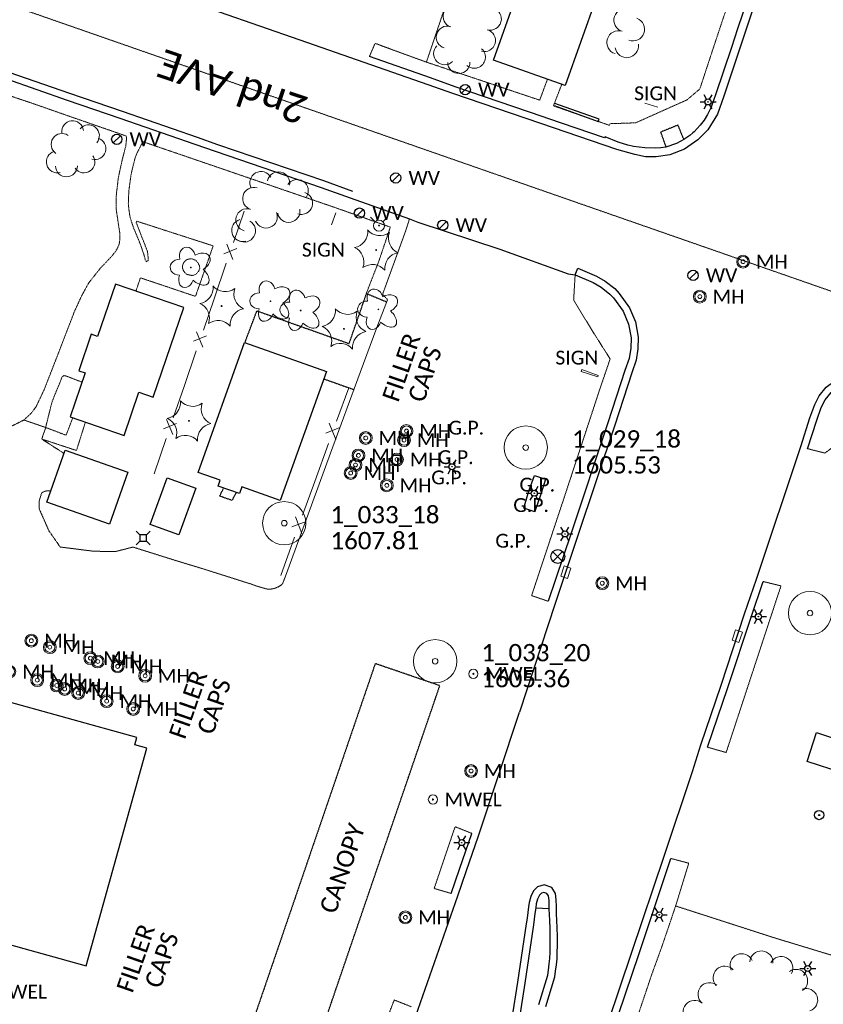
# Model space of a CAD drawing. Extents: x 386237 to 390135, y 96958 to 113752.
# Tile 18 of 116: x 387434 to 387712, y 98474 to 98815. Entities that reach past the tile are written whole.
import ezdxf
from ezdxf.enums import TextEntityAlignment as Align

# ---------------------------------------------------------------- set-up
doc = ezdxf.new("R2010")
doc.units = 0
doc.header["$MEASUREMENT"] = 0
doc.linetypes.add('Wisdot3', pattern=[0.1875, 0.125, -0.0625])
doc.linetypes.add('Wisdot5', pattern=[0.1, 0.05, -0.05])
for name, color, linetype, lineweight in [('E_BLD', 231, 'Continuous', 25), ('E_BLD_HvyDash', 231, 'Wisdot3', 25), ('E_BLD_Name', 231, 'Continuous', 18), ('E_DRN', 41, 'Continuous', 18), ('E_DRN_Grate', 171, 'Continuous', 18), ('E_DWY', 51, 'Wisdot3', 18), ('E_LAND_Vegetation', 81, 'Continuous', 18), ('E_LTG', 21, 'Continuous', 25), ('E_MAP_Limits', 81, 'Wisdot3', 18), ('E_MAP_PassPoints', 41, 'Continuous', 18), ('E_MISCPROP_HvyDash', 231, 'Wisdot3', 25), ('E_MISCPROP_Railing', 31, 'Continuous', 18), ('E_MISCPROP_Solid', 231, 'Continuous', 18), ('E_MISCPROP_Well', 131, 'Continuous', 18), ('E_PATH_Sidewalk', 51, 'Wisdot5', 18), ('E_RDWY', 21, 'Continuous', 25), ('E_RDWY_AsphConc', 201, 'Continuous', 25), ('E_RDWY_C_and_G', 21, 'Continuous', 25), ('E_RDWY_Name', 21, 'Continuous', 18), ('E_SGN', 21, 'Continuous', 18), ('E_SIG', 171, 'Continuous', 30), ('E_UTL_AG_Bold', 31, 'Continuous', 25), ('E_UTL_EGuyWire', 201, 'Continuous', 25), ('E_UTL_MH', 31, 'Continuous', 18), ('E_UTL_W', 171, 'Continuous', 25), ('E_UTL_WHydrant', 131, 'Continuous', 18), ('E_WAL', 41, 'Continuous', 25)]:
    doc.layers.add(name, color=color, linetype=linetype, lineweight=lineweight)
doc.styles.add('CalibriLight', font='calibril.ttf')
doc.styles.add('Style-simplex', font='simplex.shx')

# ---------------------------------------------------------------- blocks, each defined once
blk = doc.blocks.new('PP')
at = {"layer": 'E_MAP_PassPoints', "lineweight": 0}
for radius in [7.5, 0.96]:
    blk.add_circle((0, 0), radius, dxfattribs=at)
blk = doc.blocks.new('PP_2')
at = {"layer": 'E_MAP_PassPoints', "lineweight": 0}
for radius in [7.5, 0.96]:
    blk.add_circle((0, 0), radius, dxfattribs=at)
blk = doc.blocks.new('GP')
at = {"color": 0, "linetype": 'ByBlock', "lineweight": -2, "transparency": 16777216, "style": 'CalibriLight'}
blk.add_text('G.P.', height=12, dxfattribs=at).set_placement((0, 0), align=Align.MIDDLE_CENTER)
blk = doc.blocks.new('GUY')
at = {"color": 0, "linetype": 'ByBlock', "lineweight": -2, "transparency": 16777216}
for radius in [4, 0.5]:
    blk.add_circle((0, 0), radius, dxfattribs=at)
at = {"color": 0, "linetype": 'ByBlock', "lineweight": -2, "transparency": 16777216, "style": 'CalibriLight'}
blk.add_text('GUY', height=12, dxfattribs=at).set_placement((10, 0), align=Align.MIDDLE_LEFT)
blk = doc.blocks.new('HYD')
at = {"color": 0, "linetype": 'ByBlock', "lineweight": -2, "transparency": 16777216}
for p, q in [((-3.84, 3.84), (-8.32, 8.32)), ((3.84, 3.84), (8.32, 8.32))]:
    blk.add_line(p, q, dxfattribs=at)
for radius in [5.48, 0.42]:
    blk.add_circle((0, 0), radius, dxfattribs=at)
blk = doc.blocks.new('INLET')
at = {"color": 0, "linetype": 'ByBlock', "lineweight": -2, "transparency": 16777216, "flags": 128}
blk.add_lwpolyline([(-7.5, 10), (7.5, 10), (7.5, 0), (-7.5, 0)], close=True, dxfattribs=at)
blk = doc.blocks.new('LPOL')
at = {"color": 0, "linetype": 'ByBlock', "lineweight": -2, "transparency": 16777216}
for p, q in [((-4, 0), (-1.5, 0)), ((-0.75, 1.3), (-2, 3.46)), ((0.75, 1.3), (2, 3.46)), ((1.5, 0), (4, 0)), ((-2, -3.46), (-0.75, -1.3)), ((2, -3.46), (0.75, -1.3))]:
    blk.add_line(p, q, dxfattribs=at)
for radius in [1.5, 1.5, 1.5, 0.125]:
    blk.add_circle((0, 0), radius, dxfattribs=at)
blk = doc.blocks.new('MH')
at = {"color": 0, "linetype": 'ByBlock', "lineweight": -2, "transparency": 16777216}
for radius in [5, 4, 1.5]:
    blk.add_circle((0, 0), radius, dxfattribs=at)
at = {"color": 0, "linetype": 'ByBlock', "lineweight": -2, "transparency": 16777216, "style": 'CalibriLight'}
blk.add_text('MH', height=10.8, dxfattribs=at).set_placement((10, 0), align=Align.MIDDLE_LEFT)
blk = doc.blocks.new('MWEL')
at = {"color": 0, "linetype": 'ByBlock', "lineweight": -2, "transparency": 16777216}
for radius in [4, 0.5]:
    blk.add_circle((0, 0), radius, dxfattribs=at)
at = {"color": 0, "linetype": 'ByBlock', "lineweight": -2, "transparency": 16777216, "style": 'CalibriLight'}
blk.add_text('MWEL', height=12, dxfattribs=at).set_placement((10, 0), align=Align.MIDDLE_LEFT)
blk = doc.blocks.new('PBX')
at = {"color": 0, "linetype": 'ByBlock', "lineweight": -2, "transparency": 16777216}
for p, q in [((4.9, 5.1), (-5.1, -5.1)), ((-5.1, 5), (5, -5.2))]:
    blk.add_line(p, q, dxfattribs=at)
blk.add_circle((0, 0), 7.21, dxfattribs=at)
blk = doc.blocks.new('PED')
at = {"color": 0, "linetype": 'ByBlock', "lineweight": -2, "transparency": 16777216}
for p, q in [((-2.5, 2.5), (-5.33, 5.33)), ((2.5, 2.5), (5.33, 5.33)), ((-2.5, -2.5), (-5.33, -5.33)), ((2.5, -2.5), (5.33, -5.33))]:
    blk.add_line(p, q, dxfattribs=at)
at = {"color": 0, "linetype": 'ByBlock', "lineweight": -2, "transparency": 16777216, "flags": 128}
blk.add_lwpolyline([(-2.5, -2.5), (2.5, -2.5), (2.5, 2.5), (-2.5, 2.5)], close=True, dxfattribs=at)
blk = doc.blocks.new('CTRE')
at = {"color": 0, "linetype": 'ByBlock', "lineweight": -2, "transparency": 16777216}
blk.add_circle((0, 0), 0.223, dxfattribs=at)
for centre, start, end in [((-11.97, 8.96), 280.2067, 5.9716), ((1.81, 14.92), 220.2113, 305.9762), ((13.83, 5.89), 160.2113, 245.9762), ((-13.83, -5.9), 340.2113, 65.9762), ((-1.81, -14.93), 40.2113, 125.9762)]:
    blk.add_arc(centre, 7.87, start, end, dxfattribs=at)
at = {"color": 0, "linetype": 'ByBlock', "lineweight": -2, "transparency": 16777216, "extrusion": (0, 0, -1)}
blk.add_arc((-12.03, -9.04), 7.87, 354.0728, 79.7489, dxfattribs=at)
blk = doc.blocks.new('SIGN')
at = {"color": 0, "linetype": 'ByBlock', "lineweight": -2, "transparency": 16777216, "style": 'CalibriLight'}
blk.add_text('SIGN', height=12, dxfattribs=at).set_placement((0, 0), align=Align.MIDDLE_CENTER)
blk = doc.blocks.new('DTRE')
at = {"color": 0, "linetype": 'ByBlock', "lineweight": -2, "transparency": 16777216}
blk.add_circle((-0.18, 0), 0.183, dxfattribs=at)
for centre, major_axis, ratio in [((-1.87, 5.32), (1.36, -4.98), 0.782863), ((4.06, 2.74), (-5.27, -2.93), 0.691916), ((-5.87, 0.15), (4.93, -0.12), 0.832022), ((-2.49, -5.24), (1.8, 4.86), 0.716896), ((3.54, -3.71), (-5.01, 4.58), 0.560249)]:
    blk.add_ellipse(centre, major_axis=major_axis, ratio=ratio, start_param=1.570796, end_param=4.712389, dxfattribs=at)
blk = doc.blocks.new('WV')
at = {"color": 0, "linetype": 'ByBlock', "lineweight": -2, "transparency": 16777216}
blk.add_line((-2.83, -2.83), (2.83, 2.83), dxfattribs=at)
blk.add_circle((0, 0), 4, dxfattribs=at)
at = {"color": 0, "linetype": 'ByBlock', "lineweight": -2, "transparency": 16777216, "style": 'CalibriLight'}
blk.add_text('WV', height=10.8, dxfattribs=at).set_placement((10, 0), align=Align.MIDDLE_LEFT)

msp = doc.modelspace()

# ---------------------------------------------------------------- linework, layer by layer
at = {"layer": 'E_BLD'}
for p, q in [((387598.17, 98800.83), (387619.38, 98860.36)), ((387641.7, 98844.6), (387622.97, 98792)), ((387622.97, 98792), (387598.17, 98800.83)), ((387598.17, 98800.83), (387598.17, 98800.83)), ((387622.97, 98792), (387622.97, 98792)), ((387467.2, 98723.21), (387460.99, 98705.08)), ((387490.95, 98715.09), (387467.2, 98723.21)), ((387480.33, 98684.03), (387490.95, 98715.09)), ((387458.84, 98705.82), (387454.53, 98693.23)), ((387460.99, 98705.08), (387458.84, 98705.82)), ((387495.89, 98657.98), (387511.97, 98703.04)), ((387511.97, 98703.04), (387540.28, 98692.94)), ((387454.53, 98693.23), (387456.8, 98692.46)), ((387540.28, 98692.94), (387524.34, 98648.26)), ((387456.8, 98692.46), (387451.59, 98677.22)), ((387470.27, 98670.83), (387475.37, 98685.73)), ((387475.37, 98685.73), (387480.33, 98684.03)), ((387451.59, 98677.22), (387470.27, 98670.83)), ((387443.46, 98647.67), (387449.78, 98665.69)), ((387449.78, 98665.69), (387471.54, 98658.06)), ((387471.54, 98658.06), (387465.22, 98640.04)), ((387479.3, 98640), (387485.12, 98656.15)), ((387485.12, 98656.15), (387495.06, 98652.57)), ((387503.5, 98655.26), (387495.89, 98657.98)), ((387495.06, 98652.57), (387489.24, 98636.42)), ((387502.8, 98653.28), (387503.5, 98655.26)), ((387510.18, 98650.65), (387502.8, 98653.28)), ((387511.02, 98653.01), (387510.18, 98650.65)), ((387524.34, 98648.26), (387511.02, 98653.01)), ((387465.22, 98640.04), (387443.46, 98647.67)), ((387489.24, 98636.42), (387479.3, 98640)), ((387474.66, 98566.11), (387425.14, 98579.87)), ((387706.86, 98557.89), (387710.08, 98567.86)), ((387710.08, 98567.86), (387722.17, 98563.95)), ((387473.98, 98563.65), (387474.66, 98566.11)), ((387478.05, 98562.52), (387473.98, 98563.65)), ((387457.1, 98487.08), (387478.05, 98562.52)), ((387718.94, 98553.97), (387706.86, 98557.89)), ((387405.82, 98501.33), (387457.1, 98487.08))]:
    msp.add_line(p, q, dxfattribs=at)
at = {"layer": 'E_BLD_HvyDash', "flags": 128}
for points in [[(387662.08, 98778.28), (387656.07, 98775.86)], [(387664.13, 98773.26), (387662.08, 98778.28)], [(387656.07, 98775.86), (387657.88, 98770.69)]]:
    msp.add_lwpolyline(points, dxfattribs=at)
at = {"layer": 'E_DWY', "flags": 128}
for points in [[(387555.17, 98802.01), (387557.16, 98806.6), (387574.94, 98800.1), (387616.63, 98923.69), (387619.02, 98929.88), (387621.55, 98933.98), (387623.09, 98935.22), (387623.62, 98935.21), (387629.03, 98933.42), (387636.86, 98952.33)], [(387561.51, 98717.8), (387559.76, 98719.69), (387567.63, 98741.26), (387569.07, 98745.79)], [(387617.16, 98613.34), (387611.37, 98615.32), (387622.84, 98649.85), (387634.97, 98686.76), (387638.57, 98697.29), (387632.04, 98707.61), (387625.93, 98717.68), (387626.45, 98726.38)], [(387736.77, 98687.36), (387734.87, 98681.01), (387712.97, 98664.69), (387706.95, 98666.2)], [(387449.39, 98664.58), (387441.7, 98669.55), (387443.09, 98673.54), (387435.52, 98676.14), (387430.26, 98673.51), (387424.65, 98674.61), (387412.22, 98678.73), (387403.69, 98654.48), (387401.82, 98649.78), (387400.61, 98647.64)], [(387526.13, 98622.07), (387525.14, 98619.45), (387524.59, 98618.94), (387523.44, 98618.26), (387522.2, 98617.77), (387520.84, 98617.53), (387519.61, 98617.61), (387517.98, 98618.08), (387515.95, 98618.68), (387514.14, 98619.34), (387512.11, 98619.96), (387510.08, 98620.63), (387497.44, 98624.63), (387486.91, 98627.83), (387473.29, 98632.13), (387467.23, 98630.56), (387459.6, 98630.69), (387448.1, 98632.15), (387444.21, 98637.72), (387440.78, 98645.46), (387440.84, 98648.14), (387441.65, 98650.86), (387442.15, 98651.19), (387443.21, 98651.57), (387444.49, 98651.57), (387444.82, 98651.54)], [(387691.63, 98620.18), (387697.74, 98618.69), (387678.75, 98560.97), (387672.3, 98562.8)], [(387590.63, 98532.97), (387584.87, 98535.25), (387577.62, 98513.88), (387583.49, 98512.16)], [(387659.63, 98524.28), (387665.8, 98522.63), (387661.26, 98507.82), (387695.19, 98496.86), (387719.44, 98489.49), (387734.28, 98484.32)], [(387569.7, 98472.9), (387563.79, 98475.25), (387551.37, 98443.06), (387547.16, 98444.61), (387544.08, 98436.74), (387535.07, 98432.85), (387530.84, 98433.84), (387522.86, 98436.71), (387518.29, 98425.46)]]:
    msp.add_lwpolyline(points, dxfattribs=at)
at = {"layer": 'E_LAND_Vegetation'}
for centre, radius, start, end in [((387584.55, 98815.93), 3.86, 69.7204, 249.7204), ((387597.04, 98815.05), 3.86, 254.625, 74.625), ((387643.93, 98814.63), 4.05, 72.4627, 252.4627), ((387582.2, 98808.71), 3.86, 73.7415, 253.7415), ((387646.47, 98811.48), 4.05, 249.7584, 69.7584), ((387594.99, 98807.61), 3.86, 254.625, 74.625), ((387641.49, 98806.91), 4.05, 72.4627, 252.4627), ((387581.27, 98803.04), 3.86, 134.5693, 314.5693), ((387644.33, 98805.69), 4.05, 188.3038, 8.3038), ((387591.52, 98801.84), 3.86, 228.7217, 48.7217), ((387586.17, 98800.02), 3.86, 181.0403, 1.0403), ((387452.38, 98776.02), 3.77, 6.8804, 186.8651), ((387457.9, 98774.59), 3.77, 319.9648, 139.9495), ((387448.74, 98771.61), 3.77, 56.024, 236.0087), ((387460.15, 98770.13), 3.77, 253.652, 73.6367), ((387447.07, 98765.53), 3.77, 105.34, 285.3246), ((387456.34, 98765.51), 3.77, 215.3025, 35.2872), ((387450.28, 98764.13), 3.77, 180.6818, 0.6664), ((387517.68, 98758.31), 3.89, 29.2393, 209.2239), ((387523.74, 98758.22), 3.89, 348.2587, 168.2434), ((387530.14, 98755.55), 3.89, 326.4543, 146.439), ((387515.17, 98752.81), 3.89, 73.1488, 253.1334), ((387531.62, 98751.24), 3.89, 252.0569, 72.0416), ((387512.84, 98745.43), 3.89, 74.5238, 254.5085), ((387519.38, 98746.5), 3.89, 202.5988, 22.5835), ((387527.25, 98748.46), 3.89, 190.5455, 10.5302), ((387511.38, 98741.8), 3.89, 105.8623, 285.847), ((387511.86, 98741.67), 3.89, 239.7044, 59.6891), ((387690.96, 98488.21), 4.02, 356.5536, 176.5383), ((387684.14, 98487.27), 4.02, 24.6101, 204.5948), ((387697.82, 98486.29), 4.02, 332.7736, 152.7582), ((387678.26, 98482.96), 4.02, 43.1795, 223.1642), ((387702.96, 98481.83), 4.02, 303.7804, 123.7651), ((387673.01, 98477.24), 4.02, 50.2012, 230.1859), ((387706.44, 98475.22), 4.02, 289.6017, 109.5864), ((387667.82, 98471.08), 4.02, 49.4029, 229.3876)]:
    msp.add_arc(centre, radius, start, end, dxfattribs=at)
at = {"layer": 'E_MAP_Limits', "lineweight": 0, "flags": 128}
msp.add_lwpolyline([(387311.17, 98861.57), (388066.59, 98598.25)], dxfattribs=at)
msp.add_lwpolyline([(387311.17, 98861.57), (388066.59, 98598.25)], dxfattribs=at)
at = {"layer": 'E_MISCPROP_HvyDash', "flags": 128}
for points in [[(387512.1, 98703), (387516.23, 98713.95), (387548.17, 98702.61), (387554.19, 98719.94), (387561.22, 98717.05)], [(387539.37, 98690.4), (387549.83, 98686.68)], [(387509.04, 98651.05), (387507.59, 98648.28), (387503.35, 98649.79), (387504.7, 98652.6)]]:
    msp.add_lwpolyline(points, dxfattribs=at)
msp.add_lwpolyline([(387557.21, 98591.77), (387512.36, 98460.67), (387534.73, 98453.01), (387579.58, 98584.11)], close=True, dxfattribs=at)
at = {"layer": 'E_MISCPROP_Railing'}
for p, q in [((387509.22, 98735.59), (387504.73, 98733.73)), ((387505.76, 98736.99), (387507.9, 98731.73)), ((387495.35, 98706.66), (387497.49, 98701.4)), ((387498.82, 98705.26), (387494.32, 98703.4)), ((387484.95, 98676.33), (387487.09, 98671.07)), ((387488.41, 98674.93), (387483.91, 98673.07)), ((387545, 98673.52), (387540.12, 98671.59)), ((387541.29, 98675.09), (387543.51, 98669.38)), ((387529.55, 98642.57), (387531.77, 98636.86)), ((387533.26, 98641), (387528.38, 98639.08))]:
    msp.add_line(p, q, dxfattribs=at)
at = {"layer": 'E_MISCPROP_Railing', "flags": 128}
for points in [[(387511.81, 98748.44), (387508.09, 98737.6)], [(387505.63, 98730.43), (387501.4, 98718.11)], [(387501.4, 98718.11), (387497.68, 98707.27)], [(387561.51, 98717.8), (387557.74, 98708.16), (387552.01, 98692.64), (387541.77, 98664.61), (387529.48, 98631.14), (387526.13, 98622.07)], [(387495.22, 98700.1), (387490.99, 98687.78)], [(387490.99, 98687.78), (387487.27, 98676.94)], [(387548.01, 98687.33), (387543.81, 98675.71)], [(387484.81, 98669.78), (387480.59, 98657.45)], [(387541.04, 98668.02), (387536.27, 98654.81)], [(387536.27, 98654.81), (387532.07, 98643.19)], [(387529.3, 98635.51), (387524.53, 98622.29)]]:
    msp.add_lwpolyline(points, dxfattribs=at)
at = {"layer": 'E_PATH_Sidewalk', "flags": 128}
for points in [[(387729.7, 99064.59), (387731.19, 99063.91), (387734.14, 99071.07), (387747, 99067.64), (387747, 99067.46), (387737.96, 99026.82), (387735.16, 99014.58), (387729.57, 98991.74), (387729.57, 98991.74), (387726.3, 98978.83), (387726.3, 98978.83), (387719.31, 98951.78), (387719.31, 98951.78), (387719.17, 98951.24), (387719.17, 98951.24), (387715.85, 98938.63), (387715.85, 98938.63), (387713.9, 98931.35), (387713.9, 98931.35), (387712.51, 98926.41), (387712.51, 98926.41), (387708.98, 98914.33), (387708.98, 98914.33), (387705.98, 98904.63), (387705.98, 98904.63), (387703.92, 98897.87), (387703.92, 98897.87), (387703.37, 98895.8), (387703.37, 98895.8), (387702.53, 98892.63), (387702.53, 98892.63), (387697.83, 98876.47), (387697.83, 98876.47), (387689.94, 98851.85), (387689.94, 98851.85), (387687.16, 98843.52), (387687.16, 98843.52), (387677.09, 98813.38), (387677.09, 98813.38), (387675.11, 98807.42), (387675.11, 98807.42), (387669.88, 98791.57), (387669.88, 98791.57), (387669.6, 98790.75), (387665.15, 98787.01), (387647.41, 98779.08), (387638.51, 98778.77), (387638.24, 98778.23), (387618.94, 98784.96)], [(387395.59, 98786.04), (387397.88, 98793.22), (387399.77, 98798.88), (387415.32, 98793.59), (387437.87, 98786.03), (387455.21, 98779.98), (387471.14, 98774.45), (387470.83, 98771.13), (387469.51, 98766.01), (387468.2, 98759.86), (387467.48, 98753.58), (387467.54, 98748.78), (387468.2, 98744.38), (387468.78, 98740.68), (387468.76, 98738.84), (387468.66, 98737.74), (387468.46, 98736.92), (387468.01, 98735.82), (387467.62, 98735.12), (387467.12, 98734.37), (387466.35, 98733.35), (387465.73, 98732.64), (387461.98, 98728.7), (387457.97, 98723.61), (387455.53, 98719.17), (387453.13, 98713.98), (387447.49, 98699.35), (387442.62, 98686.82), (387439.76, 98680.77), (387437.97, 98678.4), (387435.52, 98676.14)], [(387616.87, 98794.17), (387614.17, 98786.93), (387574.94, 98800.1)], [(387618.94, 98784.96), (387621.81, 98792.41)], [(387474.32, 98720.78), (387475.88, 98725.38), (387475.88, 98725.38), (387494.96, 98718.97), (387501.08, 98736.46), (387474.55, 98745.02), (387474.4, 98744.59), (387474.67, 98743.92), (387478.26, 98734.69), (387478.41, 98733.76), (387478.54, 98732.5), (387478.51, 98731.32), (387478.11, 98730.95), (387477.59, 98731.42), (387477.37, 98732.56), (387476.32, 98735.68), (387475.47, 98737.96), (387474.72, 98739.86), (387473.61, 98742.4), (387472.84, 98744.67), (387472.24, 98746.69), (387471.91, 98748.89), (387471.69, 98751.14), (387471.77, 98753.53), (387471.93, 98755.99), (387472.65, 98761.3), (387473.98, 98766.76), (387474.78, 98768.76), (387475.58, 98770.3), (387476.7, 98772.55)], [(387554.17, 98720.1), (387558.56, 98731.44), (387562.44, 98742.95), (387543.06, 98749.81), (387501.91, 98763.92), (387476.7, 98772.55)], [(387491.64, 98726.82), (387490.77, 98727.84), (387490.45, 98728.85), (387490.52, 98729.78), (387490.76, 98730.44), (387491.11, 98730.96), (387491.63, 98731.43), (387492.05, 98731.74), (387493, 98731.96)], [(387493, 98731.96), (387493.68, 98731.99), (387494.97, 98731.5), (387495.77, 98730.66), (387496.36, 98729.47), (387496.42, 98728.62), (387496.09, 98727.73), (387495.5, 98726.96), (387494.65, 98726.4), (387493.67, 98726.2), (387492.74, 98726.4), (387491.99, 98726.59), (387491.64, 98726.82)], [(387443.04, 98673.55), (387445.03, 98681.53), (387445.39, 98682.79), (387448.85, 98691.23), (387449.48, 98691.53), (387450.52, 98691.25), (387451.78, 98690.74), (387453.68, 98690), (387455.7, 98689.24)], [(387443.09, 98673.54), (387450.14, 98670.87), (387452.44, 98676.93)], [(387456.84, 98675.43), (387453.73, 98665.57), (387441.7, 98669.55)], [(387661.26, 98507.82), (387656.65, 98494.18), (387652.96, 98484.02), (387640.23, 98446.12), (387636.95, 98436.68), (387630.1, 98417.1), (387632.69, 98406.76), (387636.83, 98391.97), (387646.69, 98388.47), (387660.5, 98383.75)]]:
    msp.add_lwpolyline(points, dxfattribs=at)
at = {"layer": 'E_RDWY', "flags": 128}
for points in [[(387717.4, 98912.38), (387707.47, 98879.17), (387695.7, 98841.6), (387684.46, 98807.74), (387678, 98788.32), (387675.79, 98782.11), (387672.4, 98776.65), (387668.93, 98773.2), (387664.28, 98769.97), (387659.22, 98768), (387654.5, 98767.24), (387650.82, 98767.33), (387647.08, 98768.06), (387640.89, 98769.8), (387614.52, 98778.84), (387584.12, 98789.2), (387575.51, 98792.28), (387531.2, 98807.72), (387503.27, 98817.45), (387459.84, 98832.47), (387422.65, 98845.6), (387394.62, 98855.49), (387395.45, 98857.85)], [(387371.09, 98816.92), (387403.6, 98805.69), (387430.27, 98796.66), (387451.33, 98789.34), (387469.53, 98783.09), (387495.59, 98774.07), (387502.56, 98771.62), (387539.3, 98759.05), (387549.38, 98755.43)], [(387370.28, 98814.55), (387402.79, 98803.33), (387429.46, 98794.29), (387450.52, 98786.98), (387468.72, 98780.72), (387494.77, 98771.71), (387501.74, 98769.26), (387538.47, 98756.7), (387548.53, 98753.08)], [(387616.94, 98780.56), (387615.33, 98781.21), (387584.95, 98791.56), (387576.34, 98794.63), (387555.17, 98802.01)], [(387548.53, 98753.08), (387569.07, 98745.79), (387572.01, 98744.71), (387600.36, 98735.28), (387623.98, 98726.81), (387626.45, 98726.38)], [(387626.45, 98726.38), (387627.41, 98728.69), (387633.84, 98725.98), (387636.9, 98724.19), (387640.19, 98721.64), (387641.71, 98720.01), (387645.27, 98715.03), (387647.31, 98710.1), (387648.32, 98704.87), (387648.21, 98700.74), (387647.58, 98696.86), (387646.06, 98692.5), (387640.17, 98674.39), (387627.3, 98635.76), (387619.53, 98612.55), (387607.22, 98574.99)], [(387626.45, 98726.38), (387632.72, 98723.74), (387635.49, 98722.12), (387638.5, 98719.78), (387639.77, 98718.43), (387643.07, 98713.81), (387644.9, 98709.38), (387645.81, 98704.66), (387645.72, 98700.97), (387645.15, 98697.48), (387643.69, 98693.29), (387637.8, 98675.17), (387624.93, 98636.55), (387617.16, 98613.34)], [(387704.57, 98666.96), (387707.75, 98676.9), (387709.43, 98681.53), (387710.99, 98684.53), (387713.41, 98687.49), (387716.01, 98689.48), (387718.76, 98690.83), (387721.13, 98691.55), (387723.29, 98691.96), (387725.12, 98692.09), (387726.11, 98692.09), (387726.67, 98692.1), (387732.52, 98691.27), (387734.86, 98690.51), (387737.46, 98689.76), (387766.76, 98679.9)], [(387706.95, 98666.2), (387710.12, 98676.1), (387711.72, 98680.52), (387713.09, 98683.14), (387715.16, 98685.69), (387717.33, 98687.35), (387719.68, 98688.5), (387721.73, 98689.12), (387723.61, 98689.47), (387725.22, 98689.59), (387726.14, 98689.59), (387726.5, 98689.6), (387731.95, 98688.82), (387734.12, 98688.12), (387736.77, 98687.36)], [(387667.14, 98554.43), (387669.94, 98563.61), (387676.99, 98584.28), (387685.15, 98608.98), (387689.26, 98620.99), (387704.57, 98666.96)], [(387672.3, 98562.8), (387679.36, 98583.48), (387687.52, 98608.18), (387691.63, 98620.18)], [(387593, 98532.15), (387607.22, 98574.99)], [(387657.26, 98525.07), (387667.14, 98554.43)], [(387583.49, 98512.16), (387586.37, 98520.57), (387590.63, 98532.97)], [(387585.86, 98511.35), (387588.74, 98519.76), (387593, 98532.15)], [(387647.37, 98381), (387646.62, 98378.61), (387638.34, 98381.21), (387632.71, 98383.07), (387629.31, 98384.93), (387625.98, 98387.46), (387623.31, 98390.27), (387621.06, 98394.42), (387618.78, 98401.18), (387618.39, 98405.84), (387618.53, 98409.82), (387619.2, 98412.7), (387622.05, 98421.17), (387629.78, 98443.39), (387646.14, 98491.77), (387657.26, 98525.07)], [(387647.37, 98381), (387639.11, 98383.58), (387633.71, 98385.37), (387630.67, 98387.04), (387627.66, 98389.33), (387625.35, 98391.75), (387623.36, 98395.42), (387621.24, 98401.69), (387620.89, 98405.9), (387621.02, 98409.49), (387621.6, 98412.02), (387624.41, 98420.36), (387632.15, 98442.58), (387648.51, 98490.98), (387659.63, 98524.28)], [(387616.25, 98473), (387619.38, 98483.24), (387619.68, 98485.19), (387619.99, 98487.47), (387620.19, 98489.49), (387620.27, 98491.63), (387620.3, 98494.23), (387620.32, 98497.23), (387620.27, 98500.27), (387620.16, 98502.83), (387620.02, 98505.12), (387619.98, 98506.6), (387619.96, 98507.62), (387619.93, 98509.97), (387619.59, 98512.12), (387618.37, 98514.25), (387615.68, 98515.15), (387613.36, 98514.45), (387612.07, 98513.01), (387611.06, 98511.06), (387610.51, 98509), (387610.33, 98507.53), (387610.06, 98505.55), (387609.79, 98503.62), (387609.52, 98501.68), (387606.5, 98481.39), (387604.55, 98468.91)], [(387613.86, 98473.73), (387616.94, 98483.79), (387617.2, 98485.55), (387617.51, 98487.76), (387617.69, 98489.65), (387617.77, 98491.69), (387617.8, 98494.26), (387617.82, 98497.22), (387617.77, 98500.2), (387617.67, 98502.7), (387617.52, 98505), (387617.48, 98506.54), (387617.46, 98507.59), (387617.44, 98509.76), (387617.2, 98511.27), (387616.68, 98512.18), (387615.64, 98512.53), (387614.76, 98512.26), (387614.15, 98511.58), (387613.41, 98510.15), (387612.97, 98508.52), (387612.81, 98507.22), (387612.54, 98505.2), (387612.26, 98503.27), (387612, 98501.32), (387608.97, 98481.02), (387607.02, 98468.49)], [(387518.29, 98425.46), (387517.48, 98423.09), (387522.56, 98421.35), (387527.39, 98419.87), (387531.91, 98418.69), (387535.37, 98418.15), (387540.14, 98418.46), (387545.84, 98420.54), (387548.88, 98422.4), (387553.96, 98426.64), (387556.28, 98429.57), (387558.15, 98432.81), (387560.55, 98438.8), (387572.07, 98472.08), (387585.86, 98511.35)]]:
    msp.add_lwpolyline(points, dxfattribs=at)
at = {"layer": 'E_RDWY_AsphConc', "elevation": 1605.26, "flags": 128}
msp.add_lwpolyline([(387612.34, 98656.95), (387616.13, 98655.7), (387614.7, 98650.77), (387612.51, 98644.5), (387612.46, 98644.38), (387608.7, 98645.6), (387610.2, 98650.83), (387610.69, 98652.22)], close=True, dxfattribs=at)
at = {"layer": 'E_RDWY_AsphConc', "flags": 128}
msp.add_lwpolyline([(387612.81, 98507.21), (387617.47, 98506.91)], dxfattribs=at)
at = {"layer": 'E_RDWY_C_and_G'}
for p, q in [((387694.61, 98847.26), (387682.7, 98811.59)), ((387682.7, 98811.59), (387680.57, 98805.2)), ((387680.57, 98805.2), (387675.08, 98788.77)), ((387680.57, 98805.2), (387680.57, 98805.2)), ((387675.08, 98788.77), (387674.54, 98787.19)), ((387675.08, 98788.77), (387675.08, 98788.77)), ((387674.54, 98787.19), (387673.54, 98784.52)), ((387672.3, 98781.95), (387671.13, 98780.04)), ((387673.54, 98784.52), (387672.3, 98781.95)), ((387672.3, 98781.95), (387672.3, 98781.95)), ((387636.63, 98773.92), (387616.94, 98780.56)), ((387669.74, 98778.28), (387667.65, 98775.96)), ((387671.13, 98780.04), (387669.74, 98778.28)), ((387669.74, 98778.28), (387669.74, 98778.28)), ((387667.27, 98775.58), (387666.22, 98774.72)), ((387667.65, 98775.96), (387667.27, 98775.58)), ((387667.27, 98775.58), (387667.27, 98775.58)), ((387667.65, 98775.96), (387667.65, 98775.96)), ((387636.81, 98774.24), (387636.63, 98773.92)), ((387641.39, 98772.43), (387636.81, 98774.24)), ((387644.67, 98771.31), (387641.39, 98772.43)), ((387641.39, 98772.43), (387641.39, 98772.43)), ((387661.54, 98771.89), (387657.88, 98770.69)), ((387664.13, 98773.26), (387661.54, 98771.89)), ((387661.54, 98771.89), (387661.54, 98771.89)), ((387666.22, 98774.72), (387664.13, 98773.26)), ((387664.13, 98773.26), (387664.13, 98773.26)), ((387666.22, 98774.72), (387666.22, 98774.72)), ((387646.69, 98770.88), (387644.67, 98771.31)), ((387644.67, 98771.31), (387644.67, 98771.31)), ((387650.54, 98770.47), (387646.69, 98770.88)), ((387646.69, 98770.88), (387646.69, 98770.88)), ((387654.4, 98770.29), (387650.54, 98770.47)), ((387656.15, 98770.37), (387654.4, 98770.29)), ((387654.4, 98770.29), (387654.4, 98770.29)), ((387657.88, 98770.69), (387656.15, 98770.37)), ((387657.88, 98770.69), (387657.88, 98770.69))]:
    msp.add_line(p, q, dxfattribs=at)
at = {"layer": 'E_SGN'}
for p, q in [((387650.55, 98785.9), (387655.09, 98784.46)), ((387542.03, 98743.73), (387543.54, 98747.94)), ((387628.72, 98693.59, 1605.57), (387628.49, 98692.95, 1605.62)), ((387628.49, 98692.95, 1605.62), (387634.26, 98691.04, 1605.32)), ((387634.46, 98691.59, 1605.35), (387628.72, 98693.59, 1605.57)), ((387634.26, 98691.04, 1605.32), (387634.46, 98691.59, 1605.35))]:
    msp.add_line(p, q, dxfattribs=at)
at = {"layer": 'E_WAL', "flags": 128}
msp.add_lwpolyline([(387619.18, 98785.04), (387634.38, 98779.57), (387634.79, 98780.4), (387619.37, 98785.74)], dxfattribs=at)

# ---------------------------------------------------------------- block references
at = {"layer": 'E_DRN', "xscale": 0.25, "yscale": 0.25, "zscale": 0.25}
for p, rotation in [((387622.04, 98623.86), 251.4788068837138), ((387683.79, 98600.87), 71.72779618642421)]:
    msp.add_blockref('INLET', p, dxfattribs=dict(at, rotation=rotation))
at = {"layer": 'E_LAND_Vegetation'}
for name, p, xscale, yscale, zscale in [('CTRE', (387557.54, 98735.01), 0.7108526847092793, 0.7108526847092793, 0.7108526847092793), ('DTRE', (387493.47, 98728.96), 0.6769248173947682, 0.6769248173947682, 0.6769248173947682), ('DTRE', (387521.07, 98717.27), 0.6769248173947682, 0.6769248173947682, 0.6769248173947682), ('CTRE', (387504, 98715.61), 0.7108526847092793, 0.7108526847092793, 0.7108526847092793), ('DTRE', (387531.51, 98714.1), 0.6769248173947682, 0.6769248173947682, 0.6769248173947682), ('DTRE', (387558.43, 98714.46), 0.6769248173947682, 0.6769248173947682, 0.6769248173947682), ('CTRE', (387546.37, 98707.71), 0.7108526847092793, 0.7108526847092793, 0.7108526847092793), ('CTRE', (387492.7, 98675.84), 0.7108526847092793, 0.7108526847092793, 0.7108526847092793)]:
    msp.add_blockref(name, p, dxfattribs=dict(at, xscale=xscale, yscale=yscale, zscale=zscale))
at = {"layer": 'E_LTG', "xscale": 0.692840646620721, "yscale": 0.692840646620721, "zscale": 0.692840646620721}
for p in [(387672.49, 98786.32), (387583.82, 98659.95), (387612.3, 98650.78), (387622.91, 98636.68), (387689.91, 98608.05), (387587.2, 98529.74), (387655.56, 98504.75), (387707, 98486.15)]:
    msp.add_blockref('LPOL', p, dxfattribs=at)
at = {"layer": 'E_MAP_PassPoints', "lineweight": 0}
for p in [(387609.35, 98666.59), (387707.8, 98609.26)]:
    msp.add_blockref('PP', p, dxfattribs=at)
at = {"layer": 'E_MAP_PassPoints', "lineweight": 0, "rotation": 359.9591788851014}
for p in [(387525.7, 98640.39), (387577.96, 98592.58)]:
    msp.add_blockref('PP_2', p, dxfattribs=at)
at = {"layer": 'E_MISCPROP_Solid', "xscale": 0.3999999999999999, "yscale": 0.3999999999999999, "zscale": 0.3999999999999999}
for p in [(387588.73, 98673.48), (387585.1, 98663.27), (387582.8, 98656.25), (387613.34, 98653.75), (387611.2, 98646.68), (387604.99, 98634.31)]:
    msp.add_blockref('GP', p, dxfattribs=at)
at = {"layer": 'E_MISCPROP_Well', "xscale": 0.3999999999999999, "yscale": 0.3999999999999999, "zscale": 0.3999999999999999}
for p in [(387591.19, 98588.2), (387577.2, 98544.69), (387419.68, 98478.1)]:
    msp.add_blockref('MWEL', p, dxfattribs=at)
at = {"layer": 'E_SGN', "xscale": 0.3999999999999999, "yscale": 0.3999999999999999, "zscale": 0.3999999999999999}
for p in [(387654.31, 98789.31), (387539.22, 98735.12), (387627.03, 98697.74)]:
    msp.add_blockref('SIGN', p, dxfattribs=at)
at = {"layer": 'E_SIG', "xscale": 0.3326853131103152, "yscale": 0.3326853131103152, "zscale": 0.3326853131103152}
msp.add_blockref('PBX', (387620.43, 98628.85), dxfattribs=at)
at = {"layer": 'E_UTL_AG_Bold', "xscale": 0.4503659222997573, "yscale": 0.4503659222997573, "zscale": 0.4503659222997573}
msp.add_blockref('PED', (387476.83, 98635.25), dxfattribs=at)
at = {"layer": 'E_UTL_EGuyWire', "xscale": 0.3999999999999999, "yscale": 0.3999999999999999, "zscale": 0.3999999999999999}
msp.add_blockref('GUY', (387710.95, 98539.3), dxfattribs=at)
at = {"layer": 'E_UTL_MH', "xscale": 0.4444444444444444, "yscale": 0.4444444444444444, "zscale": 0.4444444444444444}
for p in [(387684.62, 98730.98), (387669.63, 98718.88), (387568.02, 98672.31), (387553.93, 98669.91), (387567.19, 98669.18), (387551.39, 98663.87), (387550.38, 98660.58), (387564.73, 98662.46), (387548.72, 98657.77), (387561.22, 98653.49), (387635.84, 98619.6), (387438.1, 98599.69), (387444.51, 98597.44), (387458.55, 98593.64), (387461.11, 98592.48), (387430.46, 98589), (387467.98, 98590.79), (387440.14, 98586.03), (387477.52, 98587.55), (387446.88, 98584.16), (387449.66, 98582.97), (387454.34, 98581.59), (387464.19, 98578.74), (387473.39, 98576.06), (387590.41, 98554.58), (387567.65, 98503.85)]:
    msp.add_blockref('MH', p, dxfattribs=at)
at = {"layer": 'E_UTL_W', "xscale": 0.4444444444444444, "yscale": 0.4444444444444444, "zscale": 0.4444444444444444}
for p in [(387588.39, 98790.56), (387467.68, 98773.36), (387564.29, 98759.97), (387551.74, 98747.82), (387580.6, 98743.63), (387667.29, 98726.24)]:
    msp.add_blockref('WV', p, dxfattribs=at)
at = {"layer": 'E_UTL_WHydrant', "xscale": 0.3477624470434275, "yscale": 0.3477624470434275, "zscale": 0.3477624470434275}
msp.add_blockref('HYD', (387558.51, 98743.47), dxfattribs=at)

# ---------------------------------------------------------------- texts
at = {"layer": 'E_BLD_Name', "style": 'CalibriLight'}
msp.add_text('CANOPY', height=6, rotation=71.1144, dxfattribs=at).set_placement((387543.45, 98504.75))
at = {"layer": 'E_DRN_Grate', "style": 'CalibriLight'}
for s, p in [('FILLER', (387566.25, 98694.39)), ('CAPS', (387574.37, 98692.06))]:
    msp.add_text(s, height=6, rotation=70.9967, dxfattribs=at).set_placement(p, align=Align.MIDDLE_CENTER)
for s, p in [('FILLER', (387488.42, 98566.19)), ('CAPS', (387498.15, 98567.77)), ('FILLER', (387470.27, 98478.32)), ('CAPS', (387480, 98479.9))]:
    msp.add_text(s, height=6, rotation=70.8211, dxfattribs=at).set_placement(p, align=Align.MIDDLE_LEFT)
at = {"layer": 'E_MAP_PassPoints', "lineweight": 0, "style": 'CalibriLight'}
for s, p in [('1_029_18', (387625.35, 98666.59)), ('1605.53', (387625.35, 98657.59))]:
    msp.add_text(s, height=6, dxfattribs=at).set_placement(p)
for s, p in [('1_033_18', (387541.7, 98640.37)), ('1607.81', (387541.69, 98631.37)), ('1_033_20', (387593.96, 98592.57)), ('1605.36', (387593.95, 98583.57))]:
    msp.add_text(s, height=6, rotation=359.9593, dxfattribs=at).set_placement(p)
at = {"layer": 'E_MISCPROP_Well', "style": 'Style-simplex'}
for p in [(387591.19, 98588.2), (387577.2, 98544.69)]:
    msp.add_text('+', height=0.1, dxfattribs=at).set_placement(p, align=Align.MIDDLE_CENTER)
at = {"layer": 'E_RDWY_Name', "style": 'CalibriLight'}
msp.add_text('2nd AVE', height=10, rotation=161.256, dxfattribs=at).set_placement((387534.56, 98787.69))

doc.saveas('drawing.dxf')
